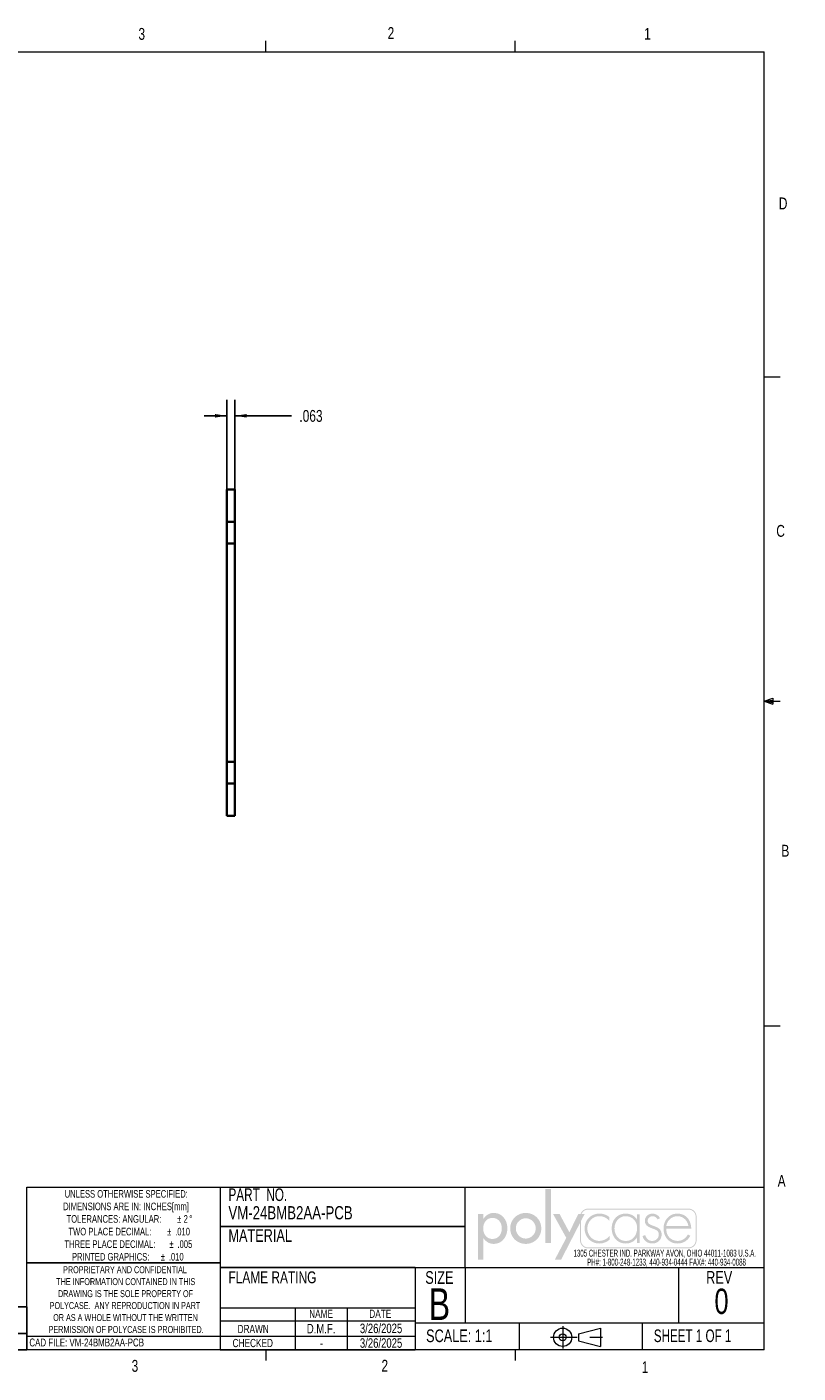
# Paper-space layout 'Sheet1' of a CAD drawing. Header units: inches. Extents: x 0.4 to 16.6, y 0.2 to 15.2.
# Tile 2 of 2: x 10.6 to 16.6, y 0.2 to 10.8. Entities that reach past the tile are written whole.
import ezdxf

# ---------------------------------------------------------------- set-up
doc = ezdxf.new("R2010")
doc.units = ezdxf.units.IN
doc.header["$MEASUREMENT"] = 0
doc.linetypes.add('SLD-Center', pattern=[0.75, 0.6, -0.05, 0.05, -0.05])
doc.linetypes.add('SLD-Solid', pattern=[0])
doc.layers.add('FORMAT', color=7, linetype='SLD-Solid')
doc.layers.add('SLD-0', color=7, linetype='SLD-Solid')
doc.styles.add('SLDTEXTSTYLE0', font='TXT', dxfattribs={"width": 0.525406})
doc.styles.add('SLDTEXTSTYLE1', font='TXT', dxfattribs={"width": 0.75})
doc.styles.add('SLDTEXTSTYLE2', font='TXT', dxfattribs={"width": 0.6875})
doc.styles.add('SLDTEXTSTYLE3', font='TXT', dxfattribs={"width": 0.694444})
doc.dimstyles.new('SLDDIMSTYLE6', dxfattribs={"dimtxt": 0.09375, "dimasz": 0.09375, "dimexe": 0, "dimexo": 0.0625, "dimgap": 0.023438, "dimtad": 0, "dimtih": 1, "dimtoh": 1, "dimdec": 3, "dimrnd": 1e-09, "dimzin": 12, "dimdsep": 46, "dimtxsty": 'SLDTEXTSTYLE1', "dimsah": 1, "dimcen": 0.09, "dimadec": 0, "dimazin": 3, "dimtfac": 1, "dimtdec": 3, "dimtmove": 0, "dimatfit": 0, "dimfxl": 0, "dimfrac": 2, "dimtolj": 1, "dimtzin": 12, "dimarcsym": 0})

# ---------------------------------------------------------------- blocks, each defined once
blk = doc.blocks.new('SW_NOTE_0')
at = {"color": 0, "linetype": 'Continuous', "lineweight": 0, "char_height": 0.055, "attachment_point": 2, "style": 'SLDTEXTSTYLE0'}
for s, insert in [('1305 CHESTER IND. PARKWAY AVON, OHIO 44011-1083 U.S.A.', (0.742, 0.071)), ('PH#: 1-800-248-1233, 440-934-0444 FAX#: 440-934-0088', (0.756, 0))]:
    blk.add_mtext(s, dxfattribs=dict(at, insert=insert))
blk = doc.blocks.new('Block2')
at = {"linetype": 'Continuous'}
blk.add_hatch(color=7, dxfattribs=at).paths.add_polyline_path([(1.559, 0.355), (1.559, 1.505), (1.44, 1.505), (1.44, 0.355)], flags=0)
h = blk.add_hatch(color=7, dxfattribs=at)
edge = h.paths.add_edge_path(flags=0)
edge.add_spline(control_points=[(0.122, 0.452), (0.17, 0.382), (0.245, 0.334), (0.333, 0.334)], knot_values=[4, 4, 4, 4, 5, 5, 5, 5], weights=[1, 1, 1, 1], degree=3, periodic=0)
edge.add_spline(control_points=[(0.333, 0.334), (0.523, 0.334), (0.629, 0.492), (0.629, 0.669)], knot_values=[3, 3, 3, 3, 4, 4, 4, 4], weights=[1, 1, 1, 1], degree=3, periodic=0)
edge.add_spline(control_points=[(0.629, 0.669), (0.629, 0.839), (0.517, 0.994), (0.338, 0.994)], knot_values=[2, 2, 2, 2, 3, 3, 3, 3], weights=[1, 1, 1, 1], degree=3, periodic=0)
edge.add_spline(control_points=[(0.338, 0.994), (0.245, 0.994), (0.171, 0.946), (0.122, 0.872)], knot_values=[1, 1, 1, 1, 2, 2, 2, 2], weights=[1, 1, 1, 1], degree=3, periodic=0)
edge.add_line((0.122, 0.872), (0.119, 0.872))
edge.add_line((0.119, 0.872), (0.119, 0.975))
edge.add_line((0.119, 0.975), (0, 0.975))
edge.add_line((0, 0.975), (0, 0))
edge.add_line((0, 0), (0.119, 0))
edge.add_line((0.119, 0), (0.119, 0.452))
edge.add_line((0.119, 0.452), (0.122, 0.452))
edge = h.paths.add_edge_path(flags=0)
edge.add_spline(control_points=[(0.113, 0.665), (0.113, 0.78), (0.185, 0.888), (0.309, 0.888), (0.437, 0.888), (0.51, 0.786), (0.51, 0.665)], knot_values=[0, 0, 0, 0, 1, 1, 1, 2, 2, 2, 2], weights=[1, 1, 1, 1, 1, 1, 1], degree=3, periodic=0)
edge.add_spline(control_points=[(0.51, 0.665), (0.51, 0.543), (0.439, 0.44), (0.309, 0.44), (0.183, 0.44), (0.113, 0.549), (0.113, 0.665)], knot_values=[2, 2, 2, 2, 3, 3, 3, 4, 4, 4, 4], weights=[1, 1, 1, 1, 1, 1, 1], degree=3, periodic=0)
h = blk.add_hatch(color=7, dxfattribs=at)
edge = h.paths.add_edge_path(flags=0)
edge.add_spline(control_points=[(0.69, 0.664), (0.69, 0.477), (0.836, 0.334), (1.022, 0.334), (1.207, 0.334), (1.353, 0.477), (1.353, 0.664)], knot_values=[0, 0, 0, 0, 1, 1, 1, 2, 2, 2, 2], weights=[1, 1, 1, 1, 1, 1, 1], degree=3, periodic=0)
edge.add_spline(control_points=[(1.353, 0.664), (1.353, 0.851), (1.207, 0.994), (1.022, 0.994), (0.836, 0.994), (0.69, 0.851), (0.69, 0.664)], knot_values=[2, 2, 2, 2, 3, 3, 3, 4, 4, 4, 4], weights=[1, 1, 1, 1, 1, 1, 1], degree=3, periodic=0)
edge = h.paths.add_edge_path(flags=0)
edge.add_spline(control_points=[(1.234, 0.664), (1.234, 0.547), (1.139, 0.448), (1.022, 0.448), (0.904, 0.448), (0.81, 0.547), (0.81, 0.664)], knot_values=[0, 0, 0, 0, 1, 1, 1, 2, 2, 2, 2], weights=[1, 1, 1, 1, 1, 1, 1], degree=3, periodic=0)
edge.add_spline(control_points=[(0.81, 0.664), (0.81, 0.782), (0.904, 0.88), (1.022, 0.88), (1.139, 0.88), (1.234, 0.782), (1.234, 0.664)], knot_values=[2, 2, 2, 2, 3, 3, 3, 4, 4, 4, 4], weights=[1, 1, 1, 1, 1, 1, 1], degree=3, periodic=0)
h = blk.add_hatch(color=7, dxfattribs=at)
edge = h.paths.add_edge_path(flags=0)
edge.add_spline(control_points=[(4.669, 0.413), (4.669, 0.316), (4.59, 0.237), (4.493, 0.237)], knot_values=[7, 7, 7, 7, 8, 8, 8, 8], weights=[1, 1, 1, 1], degree=3, periodic=0)
edge.add_line((4.493, 0.237), (2.356, 0.237))
edge.add_spline(control_points=[(2.356, 0.237), (2.259, 0.237), (2.18, 0.316), (2.18, 0.413)], knot_values=[1, 1, 1, 1, 2, 2, 2, 2], weights=[1, 1, 1, 1], degree=3, periodic=0)
edge.add_line((2.18, 0.413), (2.18, 0.781))
edge.add_line((2.18, 0.781), (1.778, 0))
edge.add_line((1.778, 0), (1.643, 0))
edge.add_line((1.643, 0), (1.887, 0.461))
edge.add_line((1.887, 0.461), (1.603, 0.975))
edge.add_line((1.603, 0.975), (1.742, 0.975))
edge.add_line((1.742, 0.975), (1.952, 0.582))
edge.add_line((1.952, 0.582), (2.146, 0.975))
edge.add_line((2.146, 0.975), (2.192, 0.975))
edge.add_spline(control_points=[(2.192, 0.975), (2.218, 1.041), (2.282, 1.087), (2.356, 1.087)], knot_values=[3.233464, 3.233464, 3.233464, 3.233464, 4, 4, 4, 4], weights=[1, 1, 1, 1], degree=3, periodic=0)
edge.add_line((2.356, 1.087), (4.493, 1.087))
edge.add_spline(control_points=[(4.493, 1.087), (4.59, 1.087), (4.669, 1.008), (4.669, 0.911)], knot_values=[5, 5, 5, 5, 6, 6, 6, 6], weights=[1, 1, 1, 1], degree=3, periodic=0)
edge.add_line((4.669, 0.911), (4.669, 0.413))
edge = h.paths.add_edge_path(flags=0)
edge.add_line((2.215, 0.975), (2.28, 0.975))
edge.add_line((2.28, 0.975), (2.201, 0.821))
edge.add_line((2.201, 0.821), (2.201, 0.413))
edge.add_spline(control_points=[(2.201, 0.413), (2.201, 0.327), (2.271, 0.258), (2.356, 0.258)], knot_values=[2, 2, 2, 2, 3, 3, 3, 3], weights=[1, 1, 1, 1], degree=3, periodic=0)
edge.add_line((2.356, 0.258), (4.493, 0.258))
edge.add_spline(control_points=[(4.493, 0.258), (4.579, 0.258), (4.649, 0.327), (4.649, 0.413)], knot_values=[4, 4, 4, 4, 5, 5, 5, 5], weights=[1, 1, 1, 1], degree=3, periodic=0)
edge.add_line((4.649, 0.413), (4.649, 0.911))
edge.add_spline(control_points=[(4.649, 0.911), (4.649, 0.997), (4.579, 1.066), (4.493, 1.066)], knot_values=[6, 6, 6, 6, 7, 7, 7, 7], weights=[1, 1, 1, 1], degree=3, periodic=0)
edge.add_line((4.493, 1.066), (2.356, 1.066))
edge.add_spline(control_points=[(2.356, 1.066), (2.293, 1.066), (2.239, 1.029), (2.215, 0.975)], knot_values=[0, 0, 0, 0, 0.732403, 0.732403, 0.732403, 0.732403], weights=[1, 1, 1, 1], degree=3, periodic=0)
h = blk.add_hatch(color=7, dxfattribs=at)
edge = h.paths.add_edge_path(flags=0)
edge.add_spline(control_points=[(2.806, 0.905), (2.745, 0.957), (2.672, 0.98), (2.593, 0.98)], knot_values=[8, 8, 8, 8, 9, 9, 9, 9], weights=[1, 1, 1, 1], degree=3, periodic=0)
edge.add_spline(control_points=[(2.593, 0.98), (2.413, 0.98), (2.278, 0.84), (2.278, 0.662)], knot_values=[7, 7, 7, 7, 8, 8, 8, 8], weights=[1, 1, 1, 1], degree=3, periodic=0)
edge.add_spline(control_points=[(2.278, 0.662), (2.278, 0.484), (2.41, 0.342), (2.592, 0.342)], knot_values=[6, 6, 6, 6, 7, 7, 7, 7], weights=[1, 1, 1, 1], degree=3, periodic=0)
edge.add_spline(control_points=[(2.592, 0.342), (2.674, 0.342), (2.752, 0.372), (2.814, 0.427)], knot_values=[5, 5, 5, 5, 6, 6, 6, 6], weights=[1, 1, 1, 1], degree=3, periodic=0)
edge.add_line((2.814, 0.427), (2.814, 0.507))
edge.add_spline(control_points=[(2.814, 0.507), (2.759, 0.44), (2.676, 0.398), (2.589, 0.398)], knot_values=[3, 3, 3, 3, 4, 4, 4, 4], weights=[1, 1, 1, 1], degree=3, periodic=0)
edge.add_spline(control_points=[(2.589, 0.398), (2.445, 0.398), (2.337, 0.523), (2.337, 0.662)], knot_values=[2, 2, 2, 2, 3, 3, 3, 3], weights=[1, 1, 1, 1], degree=3, periodic=0)
edge.add_spline(control_points=[(2.337, 0.662), (2.337, 0.802), (2.446, 0.925), (2.59, 0.925)], knot_values=[1, 1, 1, 1, 2, 2, 2, 2], weights=[1, 1, 1, 1], degree=3, periodic=0)
edge.add_spline(control_points=[(2.59, 0.925), (2.678, 0.925), (2.748, 0.889), (2.806, 0.825)], knot_values=[0, 0, 0, 0, 1, 1, 1, 1], weights=[1, 1, 1, 1], degree=3, periodic=0)
edge.add_line((2.806, 0.825), (2.806, 0.905))
h = blk.add_hatch(color=7, dxfattribs=at)
edge = h.paths.add_edge_path(flags=0)
edge.add_spline(control_points=[(3.392, 0.861), (3.34, 0.938), (3.25, 0.98), (3.156, 0.98)], knot_values=[6, 6, 6, 6, 7, 7, 7, 7], weights=[1, 1, 1, 1], degree=3, periodic=0)
edge.add_spline(control_points=[(3.156, 0.98), (2.972, 0.98), (2.857, 0.844), (2.857, 0.665)], knot_values=[5, 5, 5, 5, 6, 6, 6, 6], weights=[1, 1, 1, 1], degree=3, periodic=0)
edge.add_spline(control_points=[(2.857, 0.665), (2.857, 0.486), (2.973, 0.342), (3.159, 0.342)], knot_values=[4, 4, 4, 4, 5, 5, 5, 5], weights=[1, 1, 1, 1], degree=3, periodic=0)
edge.add_spline(control_points=[(3.159, 0.342), (3.249, 0.342), (3.347, 0.387), (3.392, 0.465)], knot_values=[3, 3, 3, 3, 4, 4, 4, 4], weights=[1, 1, 1, 1], degree=3, periodic=0)
edge.add_line((3.392, 0.465), (3.395, 0.465))
edge.add_line((3.395, 0.465), (3.395, 0.355))
edge.add_line((3.395, 0.355), (3.454, 0.355))
edge.add_line((3.454, 0.355), (3.454, 0.967))
edge.add_line((3.454, 0.967), (3.395, 0.967))
edge.add_line((3.395, 0.967), (3.395, 0.861))
edge.add_line((3.395, 0.861), (3.392, 0.861))
edge = h.paths.add_edge_path(flags=0)
edge.add_spline(control_points=[(3.398, 0.672), (3.398, 0.525), (3.314, 0.397), (3.157, 0.397), (3.009, 0.397), (2.916, 0.525), (2.916, 0.665)], knot_values=[0, 0, 0, 0, 1, 1, 1, 2, 2, 2, 2], weights=[1, 1, 1, 1, 1, 1, 1], degree=3, periodic=0)
edge.add_spline(control_points=[(2.916, 0.665), (2.916, 0.798), (3.013, 0.925), (3.153, 0.925), (3.302, 0.925), (3.398, 0.814), (3.398, 0.672)], knot_values=[2, 2, 2, 2, 3, 3, 3, 4, 4, 4, 4], weights=[1, 1, 1, 1, 1, 1, 1], degree=3, periodic=0)
h = blk.add_hatch(color=7, dxfattribs=at)
edge = h.paths.add_edge_path(flags=0)
edge.add_spline(control_points=[(3.731, 0.98), (3.793, 0.98), (3.861, 0.939), (3.887, 0.882)], knot_values=[11, 11, 11, 11, 12, 12, 12, 12], weights=[1, 1, 1, 1], degree=3, periodic=0)
edge.add_line((3.887, 0.882), (3.836, 0.856))
edge.add_spline(control_points=[(3.836, 0.856), (3.816, 0.898), (3.776, 0.925), (3.728, 0.925)], knot_values=[0, 0, 0, 0, 1, 1, 1, 1], weights=[1, 1, 1, 1], degree=3, periodic=0)
edge.add_spline(control_points=[(3.728, 0.925), (3.677, 0.925), (3.624, 0.882), (3.624, 0.829)], knot_values=[1, 1, 1, 1, 2, 2, 2, 2], weights=[1, 1, 1, 1], degree=3, periodic=0)
edge.add_spline(control_points=[(3.624, 0.829), (3.624, 0.682), (3.922, 0.754), (3.922, 0.533)], knot_values=[2, 2, 2, 2, 3, 3, 3, 3], weights=[1, 1, 1, 1], degree=3, periodic=0)
edge.add_spline(control_points=[(3.922, 0.533), (3.922, 0.42), (3.834, 0.342), (3.724, 0.342)], knot_values=[3, 3, 3, 3, 4, 4, 4, 4], weights=[1, 1, 1, 1], degree=3, periodic=0)
edge.add_spline(control_points=[(3.724, 0.342), (3.622, 0.342), (3.539, 0.404), (3.514, 0.503)], knot_values=[4, 4, 4, 4, 5, 5, 5, 5], weights=[1, 1, 1, 1], degree=3, periodic=0)
edge.add_line((3.514, 0.503), (3.572, 0.522))
edge.add_spline(control_points=[(3.572, 0.522), (3.595, 0.449), (3.644, 0.397), (3.724, 0.397)], knot_values=[6, 6, 6, 6, 7, 7, 7, 7], weights=[1, 1, 1, 1], degree=3, periodic=0)
edge.add_spline(control_points=[(3.724, 0.397), (3.801, 0.397), (3.862, 0.458), (3.862, 0.535)], knot_values=[7, 7, 7, 7, 8, 8, 8, 8], weights=[1, 1, 1, 1], degree=3, periodic=0)
edge.add_spline(control_points=[(3.862, 0.535), (3.862, 0.611), (3.804, 0.635), (3.743, 0.656)], knot_values=[8, 8, 8, 8, 9, 9, 9, 9], weights=[1, 1, 1, 1], degree=3, periodic=0)
edge.add_spline(control_points=[(3.743, 0.656), (3.659, 0.686), (3.564, 0.722), (3.564, 0.825)], knot_values=[9, 9, 9, 9, 10, 10, 10, 10], weights=[1, 1, 1, 1], degree=3, periodic=0)
edge.add_spline(control_points=[(3.564, 0.825), (3.564, 0.918), (3.642, 0.98), (3.731, 0.98)], knot_values=[10, 10, 10, 10, 11, 11, 11, 11], weights=[1, 1, 1, 1], degree=3, periodic=0)
h = blk.add_hatch(color=7, dxfattribs=at)
edge = h.paths.add_edge_path(flags=0)
edge.add_spline(control_points=[(4.554, 0.656), (4.555, 0.832), (4.445, 0.98), (4.26, 0.98)], knot_values=[6, 6, 6, 6, 7, 7, 7, 7], weights=[1, 1, 1, 1], degree=3, periodic=0)
edge.add_spline(control_points=[(4.26, 0.98), (4.081, 0.98), (3.963, 0.833), (3.963, 0.662)], knot_values=[5, 5, 5, 5, 6, 6, 6, 6], weights=[1, 1, 1, 1], degree=3, periodic=0)
edge.add_spline(control_points=[(3.963, 0.662), (3.963, 0.489), (4.078, 0.342), (4.26, 0.342)], knot_values=[4, 4, 4, 4, 5, 5, 5, 5], weights=[1, 1, 1, 1], degree=3, periodic=0)
edge.add_spline(control_points=[(4.26, 0.342), (4.38, 0.342), (4.478, 0.401), (4.534, 0.507)], knot_values=[3, 3, 3, 3, 4, 4, 4, 4], weights=[1, 1, 1, 1], degree=3, periodic=0)
edge.add_line((4.534, 0.507), (4.484, 0.537))
edge.add_spline(control_points=[(4.484, 0.537), (4.44, 0.454), (4.363, 0.398), (4.268, 0.398)], knot_values=[1, 1, 1, 1, 2, 2, 2, 2], weights=[1, 1, 1, 1], degree=3, periodic=0)
edge.add_spline(control_points=[(4.268, 0.398), (4.126, 0.398), (4.019, 0.501), (4.023, 0.656)], knot_values=[0, 0, 0, 0, 1, 1, 1, 1], weights=[1, 1, 1, 1], degree=3, periodic=0)
edge.add_line((4.023, 0.656), (4.554, 0.656))
edge = h.paths.add_edge_path(flags=0)
edge.add_spline(control_points=[(4.023, 0.712), (4.033, 0.827), (4.136, 0.925), (4.261, 0.925)], knot_values=[1, 1, 1, 1, 2, 2, 2, 2], weights=[1, 1, 1, 1], degree=3, periodic=0)
edge.add_spline(control_points=[(4.261, 0.925), (4.387, 0.925), (4.48, 0.824), (4.494, 0.712)], knot_values=[0, 0, 0, 0, 1, 1, 1, 1], weights=[1, 1, 1, 1], degree=3, periodic=0)
edge.add_line((4.494, 0.712), (4.023, 0.712))
blk = doc.blocks.new('POLYCASE LOGO')
at = {"color": 7, "linetype": 'Continuous', "xscale": 0.37, "yscale": 0.37, "zscale": 0.37}
blk.add_blockref('Block2', (0.101, -0.571), dxfattribs=at)
at = {"color": 7, "linetype": 'Continuous', "lineweight": 0}
blk.add_blockref('SW_NOTE_0', (0.835, -0.564), dxfattribs=at)
blk = doc.blocks.new('ThirdAngleProjectionBlock')
at = {"color": 7, "linetype": 'SLD-Center', "lineweight": 18}
for p, q in [((0.275, 0.506), (0.275, 0)), ((0, 0.253), (1.202, 0.253))]:
    blk.add_line(p, q, dxfattribs=at)
at = {"color": 7, "linetype": 'SLD-Solid', "lineweight": 18}
for p, q in [((0.632, 0.332), (1.13, 0.459)), ((0.632, 0.332), (0.632, 0.174)), ((1.13, 0.459), (1.13, 0.048)), ((0.632, 0.174), (1.13, 0.048))]:
    blk.add_line(p, q, dxfattribs=at)
for radius in [0.206, 0.0789]:
    blk.add_circle((0.275, 0.253), radius, dxfattribs=at)
blk = doc.blocks.new('SW_NOTE_0_1')
at = {"color": 0, "linetype": 'Continuous', "lineweight": 0, "char_height": 0.06, "attachment_point": 2, "style": 'SLDTEXTSTYLE1'}
for s, insert in [('UNLESS OTHERWISE SPECIFIED:', (0.567, 0.077)), ('DIMENSIONS ARE IN: INCHES[mm]', (0.565, -0.022)), ('TOLERANCES: ANGULAR:', (0.47, -0.121)), ('%%p', (0.986, -0.121)), ('2', (1.037, -0.121)), ('%%d', (1.077, -0.121)), ('TWO PLACE DECIMAL:', (0.438, -0.221)), ('%%p', (0.907, -0.221)), ('%%p', (0.925, -0.32)), ('.010', (1.012, -0.221)), ('THREE PLACE DECIMAL:', (0.438, -0.32)), ('PRINTED GRAPHICS:', (0.444, -0.42)), ('%%p', (0.857, -0.42)), ('.010', (0.962, -0.42)), ('.005', (1.03, -0.32))]:
    blk.add_mtext(s, dxfattribs=dict(at, insert=insert))
blk = doc.blocks.new('SW_NOTE_0_2')
at = {"color": 0, "linetype": 'Continuous', "lineweight": 0, "char_height": 0.055, "attachment_point": 2, "style": 'SLDTEXTSTYLE1'}
for s, insert in [('PROPRIETARY AND CONFIDENTIAL', (0.583, 0.071)), ('THE INFORMATION CONTAINED IN THIS', (0.589, -0.023)), ('POLYCASE.  ANY REPRODUCTION IN PART', (0.583, -0.212)), ('DRAWING IS THE SOLE PROPERTY OF', (0.587, -0.118)), ('OR AS A WHOLE WITHOUT THE WRITTEN', (0.587, -0.307)), ('PERMISSION OF POLYCASE IS PROHIBITED.', (0.592, -0.401))]:
    blk.add_mtext(s, dxfattribs=dict(at, insert=insert))
blk = doc.blocks.new('SW_TABLEANNOTATION_0')
at = {"layer": 'SLD-0', "color": 0}
for p, q in [((0, 0), (0, -0.209)), ((0, 0), (0.278, 0)), ((0.278, 0), (0.278, -0.209)), ((0.278, 0), (2.542, 0)), ((2.542, 0), (2.542, -0.209)), ((2.542, 0), (2.875, 0)), ((2.875, 0), (2.875, -0.209)), ((2.875, 0), (3.819, 0)), ((3.819, 0), (3.819, -0.209)), ((3.819, 0), (4.886, 0)), ((4.886, 0), (4.886, -0.209)), ((0, -0.209), (0, -0.338)), ((0, -0.209), (0.278, -0.209)), ((0.278, -0.209), (2.542, -0.209)), ((2.542, -0.209), (2.875, -0.209)), ((2.875, -0.209), (3.819, -0.209)), ((3.819, -0.209), (4.886, -0.209)), ((4.886, -0.209), (4.886, -0.338)), ((0, -0.338), (0.278, -0.338)), ((0.278, -0.338), (2.542, -0.338)), ((2.542, -0.338), (2.875, -0.338)), ((2.875, -0.338), (3.819, -0.338)), ((3.819, -0.338), (4.886, -0.338))]:
    blk.add_line(p, q, dxfattribs=at)
at = {"layer": 'SLD-0', "color": 0, "attachment_point": 1, "style": 'SLDTEXTSTYLE1'}
for s, insert, char_height in [('REV.', (0.021, -0.062), 0.0833), ('COMMENT', (1.119, -0.062), 0.0833), ('ZONE', (2.563, -0.062), 0.0833), ('REVISED BY', (3.053, -0.062), 0.0833), ('CREATION DATE', (3.926, -0.062), 0.08333), ('REVISIONS', (2.171, -0.231), 0.0833)]:
    blk.add_mtext(s, dxfattribs=dict(at, insert=insert, char_height=char_height))
blk = doc.blocks.new('_D_14')
at = {"layer": 'SLD-0'}
for p, q in [((12.132, 5.085), (12.132, 7.892)), ((12.195, 5.085), (12.195, 7.892)), ((12.132, 7.767), (11.951, 7.767)), ((12.195, 7.767), (12.641, 7.767))]:
    blk.add_line(p, q, dxfattribs=at)
for points in [[(12.132, 7.767), (12.038, 7.781), (12.038, 7.753)], [(12.195, 7.767), (12.288, 7.753), (12.288, 7.781)]]:
    blk.add_solid(points, dxfattribs=at)
at = {"layer": 'SLD-0', "insert": (12.704, 7.813), "char_height": 0.0937, "attachment_point": 1, "style": 'SLDTEXTSTYLE1'}
blk.add_mtext('.063', dxfattribs=at)

psp = doc.layouts.new('Sheet1')

# ---------------------------------------------------------------- linework, layer by layer
at = {"color": 7, "linetype": 'SLD-Solid', "lineweight": 18}
for p, q in [((0.6263, 10.6421), (16.3763, 10.6421)), ((12.4385, 10.6421), (12.4385, 10.7269)), ((14.4073, 10.6421), (14.4073, 10.7269)), ((16.3763, 0.3921), (16.3763, 10.6421)), ((16.3763, 8.0753), (16.5013, 8.0753)), ((16.3763, 5.5128), (16.4434, 5.5368)), ((16.4434, 5.5368), (16.4434, 5.4902)), ((16.3763, 5.5128), (16.4434, 5.5218)), ((16.3763, 5.5128), (16.5013, 5.5128)), ((16.3763, 5.5128), (16.4434, 5.4902)), ((16.3763, 5.5128), (16.4434, 5.5025)), ((16.3763, 2.9503), (16.5013, 2.9503)), ((10.5516, 0.3921), (10.5516, 1.6753)), ((10.5516, 1.6753), (16.3763, 1.6753)), ((12.0776, 1.6753), (12.0776, 0.3921)), ((13.6175, 1.0401), (16.3763, 1.0401)), ((14.0131, 1.0401), (14.0131, 0.605)), ((15.6981, 1.0401), (15.6981, 0.605)), ((13.6175, 0.7208), (12.0776, 0.7208)), ((12.67, 0.7208), (12.67, 0.3921)), ((13.0816, 0.7208), (13.0816, 0.3921)), ((12.0776, 0.6191), (13.6175, 0.6191)), ((13.6175, 0.605), (16.3763, 0.605)), ((14.4407, 0.605), (14.4407, 0.3921)), ((15.4126, 0.605), (15.4126, 0.3921)), ((10.5516, 0.5), (13.6175, 0.5)), ((16.3763, 0.3921), (0.6263, 0.3921)), ((12.0776, 0.3921), (13.6175, 0.3921)), ((12.4385, 0.3921), (12.4385, 0.3073)), ((14.4073, 0.3921), (14.4073, 0.3073))]:
    psp.add_line(p, q, dxfattribs=at)
at = {"color": 7, "linetype": 'SLD-Solid', "lineweight": 35}
for p, q in [((12.1946, 7.1838), (12.1316, 7.1838)), ((12.1316, 7.1838), (12.1316, 6.929)), ((12.1946, 7.1838), (12.1946, 6.929)), ((12.1946, 6.929), (12.1316, 6.929)), ((12.1316, 6.929), (12.1316, 6.7573)), ((12.1946, 6.929), (12.1946, 6.7573)), ((12.1946, 6.7573), (12.1316, 6.7573)), ((12.1316, 6.7573), (12.1316, 5.0346)), ((12.1946, 6.7573), (12.1946, 5.0346)), ((12.1946, 5.0346), (12.1316, 5.0346)), ((12.1316, 5.0346), (12.1316, 4.863)), ((12.1946, 5.0346), (12.1946, 4.863)), ((12.1946, 4.863), (12.1316, 4.863)), ((12.1316, 4.863), (12.1316, 4.6082)), ((12.1946, 4.863), (12.1946, 4.6082)), ((12.1946, 4.6082), (12.1316, 4.6082))]:
    psp.add_line(p, q, dxfattribs=at)
at = {"layer": 'SLD-0', "lineweight": 18}
for p, q in [((14.0131, 1.0401), (14.0131, 1.6753)), ((13.6175, 1.0401), (13.6175, 0.3921))]:
    psp.add_line(p, q, dxfattribs=at)
at = {"layer": 'SLD-0', "color": 7}
for p, q in [((14.0131, 1.3651), (12.0776, 1.3651)), ((12.0776, 1.0781), (10.5516, 1.0781)), ((12.0776, 1.0401), (13.6175, 1.0401))]:
    psp.add_line(p, q, dxfattribs=at)

# ---------------------------------------------------------------- block references
at = {"color": 7, "linetype": 'Continuous', "lineweight": 0}
for name, p in [('SW_NOTE_0_1', (10.7692, 1.5759)), ('SW_NOTE_0_2', (10.7434, 0.9804))]:
    psp.add_blockref(name, p, dxfattribs=at)
at = {"color": 7, "linetype": 'Continuous'}
psp.add_blockref('POLYCASE LOGO', (14.0131, 1.6753), dxfattribs=at)
at = {"color": 7, "linetype": 'Continuous', "xscale": 0.35, "yscale": 0.35, "zscale": 0.35}
psp.add_blockref('ThirdAngleProjectionBlock', (14.6875, 0.4018), dxfattribs=at)
at = {"layer": 'SLD-0'}
psp.add_blockref('SW_TABLEANNOTATION_0', (5.6651, 0.7303), dxfattribs=at)

# ---------------------------------------------------------------- texts
at = {"color": 7, "linetype": 'Continuous', "lineweight": 0}
for s, insert, char_height, attachment_point, style in [('3', (11.4327, 10.8295), 0.0937, 1, 'SLDTEXTSTYLE1'), ('2', (13.401, 10.8362), 0.0937, 1, 'SLDTEXTSTYLE1'), ('1', (15.4274, 10.8301), 0.0937, 1, 'SLDTEXTSTYLE1'), ('D', (16.4913, 9.491), 0.0937, 1, 'SLDTEXTSTYLE1'), ('C', (16.4712, 6.9051), 0.0937, 1, 'SLDTEXTSTYLE1'), ('B', (16.5115, 4.3791), 0.0937, 1, 'SLDTEXTSTYLE1'), ('A', (16.4821, 1.7726), 0.0937, 1, 'SLDTEXTSTYLE1'), ('PART  NO.', (12.1435, 1.6663), 0.1, 1, 'SLDTEXTSTYLE3'), ('SIZE', (13.6983, 1.0123), 0.1, 1, 'SLDTEXTSTYLE1'), ('REV', (15.917, 1.0132), 0.1, 1, 'SLDTEXTSTYLE1'), ('B', (13.8105, 0.8769), 0.25, 2, 'SLDTEXTSTYLE1'), ('0', (16.0384, 0.8744), 0.2, 2, 'SLDTEXTSTYLE1'), ('NAME', (12.8753, 0.7086), 0.065, 2, 'SLDTEXTSTYLE1'), ('DATE', (13.3428, 0.7086), 0.065, 2, 'SLDTEXTSTYLE1'), ('DRAWN', (12.2158, 0.5882), 0.065, 1, 'SLDTEXTSTYLE1'), ('D.M.F.', (12.8754, 0.5961), 0.075, 2, 'SLDTEXTSTYLE1'), ('3/26/2025', (13.3492, 0.5983), 0.075, 2, 'SLDTEXTSTYLE1'), ('SCALE: 1:1', (13.7049, 0.5521), 0.1, 1, 'SLDTEXTSTYLE1'), ('SHEET 1 OF 1', (15.5035, 0.5524), 0.1, 1, 'SLDTEXTSTYLE2'), ('CAD FILE: VM-24BMB2AA-PCB', (10.5709, 0.4806), 0.0625, 1, 'SLDTEXTSTYLE1'), ('CHECKED', (12.1764, 0.4774), 0.065, 1, 'SLDTEXTSTYLE1'), ('-', (12.8774, 0.4818), 0.075, 2, 'SLDTEXTSTYLE1'), ('3/26/2025', (13.3493, 0.4825), 0.075, 2, 'SLDTEXTSTYLE1'), ('3', (11.3788, 0.3116), 0.0937, 1, 'SLDTEXTSTYLE1'), ('2', (13.3523, 0.3124), 0.0937, 1, 'SLDTEXTSTYLE1'), ('1', (15.4083, 0.3014), 0.0937, 1, 'SLDTEXTSTYLE1')]:
    psp.add_mtext(s, dxfattribs=dict(at, insert=insert, char_height=char_height, attachment_point=attachment_point, style=style))
at = {"layer": 'FORMAT', "color": 7, "insert": (12.1435, 1.5258), "char_height": 0.104167, "attachment_point": 1, "style": 'SLDTEXTSTYLE1'}
psp.add_mtext('VM-24BMB2AA-PCB', dxfattribs=at)
at = {"layer": 'SLD-0', "attachment_point": 1, "style": 'SLDTEXTSTYLE1'}
for s, insert, char_height in [('MATERIAL', (12.1435, 1.3438), 0.1), ('FLAME RATING', (12.1435, 1.0108), 0.09375)]:
    psp.add_mtext(s, dxfattribs=dict(at, insert=insert, char_height=char_height))

# ---------------------------------------------------------------- dimensions: what is measured, and where the dimension line sits
at = {"layer": 'SLD-0'}
dim = psp.add_linear_dim(base=(12.1946, 7.767), p1=(12.1316, 5.0346), p2=(12.1946, 5.0346), dimstyle='SLDDIMSTYLE6', dxfattribs=at)
dim.commit()
dim.dimension.update_dxf_attribs({"geometry": '_D_14', "text_midpoint": (12.8245, 7.767), "dimtype": 160})

doc.saveas('drawing.dxf')
